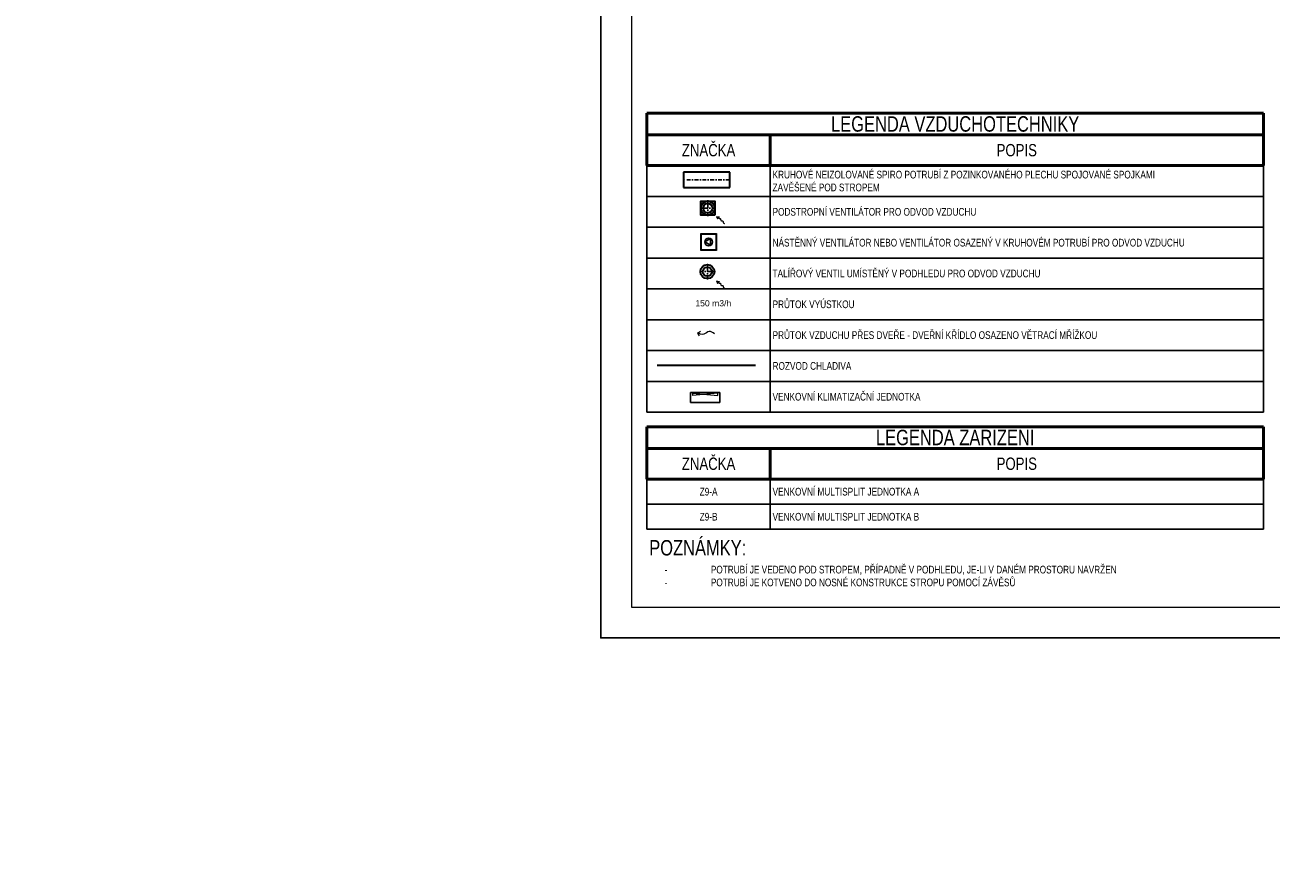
# Model space of a CAD drawing. Header units: millimetres. Extents: x 879679 to 2307614, y -211319 to 627407.
# Tile 29 of 36: x 1285149 to 1325581, y -211319 to -183893. Entities that reach past the tile are written whole.
import ezdxf

# ---------------------------------------------------------------- set-up
doc = ezdxf.new("R2010")
doc.units = ezdxf.units.MM
doc.header["$LTSCALE"] = 10
doc.linetypes.add('DASHDOT', pattern=[25.4, 12.7, -6.35, 0, -6.35])
doc.layers.add('AA_FORMÁTY NETISK', color=40, linetype='Continuous', plot=False)
for name, color, linetype, lineweight in [('AA_FORMÁTY TISK', 7, 'Continuous', 15), ('AA_ROZPISKY', 7, 'Continuous', 15), ('Kóty_obecně', 7, 'Continuous', 25), ('Standard', 7, 'Continuous', 25), ('VZT-komponenty', 30, 'Continuous', 35), ('VZT-potrubi', 30, 'Continuous', 35), ('VZT-sipky', 50, 'Continuous', 15)]:
    doc.layers.add(name, color=color, linetype=linetype, lineweight=lineweight)
doc.styles.add('Arial_CE', font='arial.ttf')
doc.styles.get("Standard").update_dxf_attribs({"font": 'ic-simplex.shx', "width": 0.8})

# ---------------------------------------------------------------- blocks, each defined once
blk = doc.blocks.new('*U85', base_point=(28, -713))
at = {"linetype": 'ByBlock'}
blk.add_hatch(color=0, dxfattribs=at).paths.add_polyline_path([(791, -713), (614, -619), (614, -808)])
at = {"color": 0, "linetype": 'ByBlock', "lineweight": -2}
for p, q in [((551, -713), (614, -713)), ((791, -713), (614, -619)), ((614, -619), (614, -808)), ((791, -713), (614, -808))]:
    blk.add_line(p, q, dxfattribs=at)
blk.add_lwpolyline([(551, -713), (527, -744), (503, -758), (479, -760), (455, -751), (432, -737), (410, -721), (388, -706), (367, -696), (348, -693), (329, -696), (311, -705), (293, -716), (276, -728), (260, -738), (243, -746), (227, -749), (211, -746), (195, -738), (179, -727), (162, -713), (146, -700), (130, -689), (114, -681), (98, -678), (81, -681), (65, -689), (49, -699), (32, -711), (28, -713)], dxfattribs=at)
blk = doc.blocks.new('*U422')
at = {"color": 2, "linetype": 'DASHDOT', "lineweight": 25}
for p, q in [((-257, 0), (257, 0)), ((0, 257), (0, -257))]:
    blk.add_line(p, q, dxfattribs=at)
at = {"color": 0, "linetype": 'ByBlock', "lineweight": -2}
for radius in [227, 150]:
    blk.add_circle((0, 0), radius, dxfattribs=at)
blk = doc.blocks.new('*T433')
at = {"layer": 'Kóty_obecně', "color": 6, "linetype": 'ByBlock', "lineweight": 50, "transparency": 16777216}
for p, q in [((0, 0), (20000, 0)), ((0, 0), (0, -1700)), ((20000, 0), (20000, -1700)), ((0, -700), (20000, -700)), ((4000, -700), (4000, -1700)), ((0, -1700), (20000, -1700))]:
    blk.add_line(p, q, dxfattribs=at)
at = {"layer": 'Kóty_obecně', "color": 0, "linetype": 'ByBlock', "lineweight": -2, "transparency": 16777216}
for p, q in [((0, -1700), (0, -9700)), ((4000, -1700), (4000, -9700)), ((20000, -1700), (20000, -9700)), ((0, -2700), (20000, -2700)), ((0, -3700), (20000, -3700)), ((0, -4700), (20000, -4700)), ((0, -5700), (20000, -5700)), ((0, -6700), (20000, -6700)), ((0, -7700), (20000, -7700)), ((0, -8700), (20000, -8700)), ((0, -9700), (20000, -9700))]:
    blk.add_line(p, q, dxfattribs=at)
at = {"layer": 'Kóty_obecně', "color": 0, "transparency": 16777216}
for s, insert, char_height, width, attachment_point in [('{\\Fc:\\program files\\ab studio\\cadkonplus 2018\\2018\\fonts\\ic-simplex|c238;LEGENDA VZDUCHOTECHNIKY}', (10000, -350), 500, 19997, 5), ('Z{\\Fc:\\program files\\ab studio\\cadkonplus 2018\\2018\\fonts\\ic-simplex|c238;NAČKA}', (2000, -1200), 400, 3997, 5), ('P{\\Fc:\\program files\\ab studio\\cadkonplus 2018\\2018\\fonts\\ic-simplex|c238;OPIS}', (12000, -1200), 400, 15997, 5), ('{\\Fc:\\program files\\ab studio\\cadkonplus 2018\\2018\\fonts\\ic-simplex|c238; KRUHOVÉ NEIZOLOVANÉ SPIRO POTRUBÍ Z POZINKOVANÉHO PLECHU SPOJOVANÉ SPOJKAMI\\P ZAVĚŠENÉ POD STROPEM}', (4001.5, -2200), 250, 15997, 4), ('{\\Fc:\\program files\\ab studio\\cadkonplus 2018\\2018\\fonts\\ic-simplex|c238; PODSTROPNÍ VENTILÁTOR PRO ODVOD VZDUCHU}', (4001.5, -3200), 250, 15997, 4), ('{\\Fc:\\program files\\ab studio\\cadkonplus 2018\\2018\\fonts\\ic-simplex|c238; NÁSTĚNNÝ VENTILÁTOR NEBO VENTILÁTOR OSAZENÝ V KRUHOVÉM POTRUBÍ PRO ODVOD VZDUCHU}', (4001.5, -4200), 250, 15997, 4), ('{\\Fc:\\program files\\ab studio\\cadkonplus 2018\\2018\\fonts\\ic-simplex|c238; TALÍŘOVÝ VENTIL UMÍSTĚNÝ V PODHLEDU PRO ODVOD VZDUCHU}', (4001.5, -5200), 250, 15997, 4), ('{\\Fc:\\program files\\ab studio\\cadkonplus 2018\\2018\\fonts\\ic-simplex|c238; PRŮTOK VYÚSTKOU}', (4001.5, -6200), 250, 15997, 4), ('{\\Fc:\\program files\\ab studio\\cadkonplus 2018\\2018\\fonts\\ic-simplex|c238; PRŮTOK VZDUCHU PŘES DVEŘE - DVEŘNÍ KŘÍDLO OSAZENO VĚTRACÍ MŘÍŽKOU}', (4001.5, -7200), 250, 15997, 4), ('{\\Fc:\\program files\\ab studio\\cadkonplus 2018\\2018\\fonts\\ic-simplex|c238; ROZVOD CHLADIVA}', (4001.5, -8200), 250, 15997, 4), ('{\\Fc:\\program files\\ab studio\\cadkonplus 2018\\2018\\fonts\\ic-simplex|c238; VENKOVNÍ KLIMATIZAČNÍ JEDNOTKA}', (4001.5, -9200), 250, 15997, 4)]:
    blk.add_mtext(s, dxfattribs=dict(at, insert=insert, char_height=char_height, width=width, attachment_point=attachment_point))
blk = doc.blocks.new('*U428')
at = {"color": 0, "linetype": 'ByBlock', "lineweight": -2}
for p, q in [((0, 500), (0, 0)), ((1500, 500), (0, 500)), ((1500, 0), (1500, 500)), ((0, 0), (1500, 0))]:
    blk.add_line(p, q, dxfattribs=at)
at = {"color": 2, "linetype": 'DASHDOT', "lineweight": 25}
blk.add_line((0, 250), (1500, 250), dxfattribs=at)
blk = doc.blocks.new('*U426', base_point=(250, 0))
at = {"color": 0, "linetype": 'ByBlock', "lineweight": -2}
for p, q in [((0, 524), (0, -24)), ((500, 500), (0, 500)), ((500, -24), (500, 524)), ((0, 0), (500, 0))]:
    blk.add_line(p, q, dxfattribs=at)
at = {"color": 2, "linetype": 'ByBlock', "lineweight": 25}
for p, q in [((375, 250), (188, 358)), ((188, 358), (188, 142)), ((188, 142), (375, 250))]:
    blk.add_line(p, q, dxfattribs=at)
blk.add_circle((250, 250), 125, dxfattribs=at)
blk = doc.blocks.new('*U421')
at = {"color": 2, "linetype": 'DASHDOT', "lineweight": 25}
for p, q in [((-257, 0), (257, 0)), ((0, 257), (0, -257))]:
    blk.add_line(p, q, dxfattribs=at)
at = {"color": 0, "linetype": 'ByBlock', "lineweight": -2}
for radius in [227, 150]:
    blk.add_circle((0, 0), radius, dxfattribs=at)
blk = doc.blocks.new('*T446')
at = {"layer": 'Kóty_obecně', "color": 6, "linetype": 'ByBlock', "lineweight": 50, "transparency": 16777216}
for p, q in [((0, 0), (20000, 0)), ((0, 0), (0, -1700)), ((20000, 0), (20000, -1700)), ((0, -700), (20000, -700)), ((4000, -700), (4000, -1700)), ((0, -1700), (20000, -1700))]:
    blk.add_line(p, q, dxfattribs=at)
at = {"layer": 'Kóty_obecně', "color": 0, "linetype": 'ByBlock', "lineweight": -2, "transparency": 16777216}
for p, q in [((0, -1700), (0, -3325)), ((4000, -1700), (4000, -3325)), ((20000, -1700), (20000, -3325)), ((0, -2513), (20000, -2513)), ((0, -3325), (20000, -3325))]:
    blk.add_line(p, q, dxfattribs=at)
at = {"layer": 'Kóty_obecně', "color": 0, "transparency": 16777216}
for s, insert, char_height, width, attachment_point in [('{\\Fc:\\program files\\ab studio\\cadkonplus 2018\\2018\\fonts\\ic-simplex|c238;LEGENDA ZAŘÍZENÍ}', (10000, -350), 500, 19997, 5), ('Z{\\Fc:\\program files\\ab studio\\cadkonplus 2018\\2018\\fonts\\ic-simplex|c238;NAČKA}', (2000, -1200), 400, 3997, 5), ('P{\\Fc:\\program files\\ab studio\\cadkonplus 2018\\2018\\fonts\\ic-simplex|c238;OPIS}', (12000, -1200), 400, 15997, 5), ('{\\Fc:\\program files\\ab studio\\cadkonplus 2018\\2018\\fonts\\ic-simplex|c238;Z9-A}', (2000, -2106), 250, 3997, 5), ('{\\Fc:\\program files\\ab studio\\cadkonplus 2018\\2018\\fonts\\ic-simplex|c238; VENKOVNÍ MULTISPLIT JEDNOTKA A}', (4002, -2106), 250, 15997, 4), ('{\\Fc:\\program files\\ab studio\\cadkonplus 2018\\2018\\fonts\\ic-simplex|c238;Z9-B}', (2000, -2919), 250, 3997, 5), ('{\\Fc:\\program files\\ab studio\\cadkonplus 2018\\2018\\fonts\\ic-simplex|c238; VENKOVNÍ MULTISPLIT JEDNOTKA B}', (4002, -2919), 250, 15997, 4)]:
    blk.add_mtext(s, dxfattribs=dict(at, insert=insert, char_height=char_height, width=width, attachment_point=attachment_point))

msp = doc.modelspace()

# ---------------------------------------------------------------- linework, layer by layer
at = {"layer": 'AA_FORMÁTY NETISK'}
msp.add_lwpolyline([(1303830.6, -119683.7), (1303830.6, -203783.7), (1345830.6, -203783.7), (1345830.6, -119683.7)], close=True, dxfattribs=at)
at = {"layer": 'AA_FORMÁTY TISK'}
msp.add_lwpolyline([(1304830.6, -120683.7), (1304830.6, -202783.7), (1344830.6, -202783.7), (1344830.6, -120683.7)], close=True, dxfattribs=at)
at = {"layer": 'Standard', "color": 6, "linetype": 'Continuous', "lineweight": 35, "ltscale": 1000}
msp.add_line((1305662.4, -194935.6), (1308855.1, -194935.6), dxfattribs=at)
at = {"layer": 'Standard', "color": 0, "linetype": 'Continuous', "lineweight": 25, "ltscale": 1000}
for p, q in [((1306745.6, -195815.7), (1306745.6, -196145.7)), ((1307695.6, -195815.7), (1306745.6, -195815.7)), ((1307695.6, -196145.7), (1307695.6, -195815.7)), ((1306745.6, -196145.7), (1307695.6, -196145.7))]:
    msp.add_line(p, q, dxfattribs=at)
at = {"layer": 'Standard', "color": 0, "linetype": 'Continuous', "lineweight": 13, "ltscale": 1000}
for p, q in [((1306805.8, -195845.9), (1306805.8, -195915.9)), ((1306805.8, -195845.9), (1307635.8, -195915.9)), ((1307635.8, -195845.9), (1306805.8, -195915.9)), ((1307635.8, -195915.9), (1307635.8, -195845.9))]:
    msp.add_line(p, q, dxfattribs=at)
at = {"layer": 'VZT-komponenty'}
msp.add_lwpolyline([(1307531.8, -190065.2), (1307077.9, -190065.2), (1307077.9, -189611.3), (1307531.8, -189611.3)], close=True, dxfattribs=at)
at = {"layer": 'VZT-sipky', "ltscale": 1000}
for q in [(1307067.2, -193834.5), (1307027.8, -193987.2)]:
    msp.add_line((1306970.7, -193893.2), q, dxfattribs=at)
at = {"layer": 'VZT-sipky', "start_tangent": (-0.8261171, 0.5634984), "end_tangent": (-0.9336827, 0.3581015)}
msp.add_spline([(1307518.8, -193913), (1307348.9, -193842.1), (1307175.5, -193927.2), (1306970.7, -193893.2)], degree=3, dxfattribs=at)

# ---------------------------------------------------------------- block references
for name, p in [('*T433', (1305330.3, -186760)), ('*T446', (1305330.7, -196934.8))]:
    msp.add_blockref(name, p)
at = {"layer": 'VZT-komponenty'}
for name, p, rotation in [('*U422', (1307304.8, -189838.2), 180), ('*U426', (1307332.6, -190687), 180), ('*U421', (1307291.3, -191898.6), 90)]:
    msp.add_blockref(name, p, dxfattribs=dict(at, rotation=rotation))
at = {"layer": 'VZT-potrubi', "rotation": 180}
msp.add_blockref('*U428', (1308017.3, -188674), dxfattribs=at)
at = {"layer": 'VZT-sipky', "xscale": 0.4529080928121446, "yscale": 0.4529080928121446, "zscale": 0.4529080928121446, "rotation": 138.7689769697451}
for p in [(1307851.9, -190333), (1307851.8, -192428.2)]:
    msp.add_blockref('*U85', p, dxfattribs=at)

# ---------------------------------------------------------------- texts
at = {"layer": 'AA_ROZPISKY', "attachment_point": 1, "rotation": 359.99437}
for s, width, insert, char_height in [('\\pi473.33333;{\\W0.7;Lublaňská 1002/9, 120 00 Praha 2\\P\\pi420,t2420,2620;IČO: 29136440 | +420 736 630 021\\P\\pi736.66667,t2736.66667,4936.66667;www.ecoten.cz | info@ecoten.cz\\H1.2619x; }', 4800, (1175312.2, -190053.9), 200), ('\\pi473.33333;{\\W0.7;Lublaňská 1002/9, 120 00 Praha 2\\P\\pi420,t2420,2620;IČO: 29136440 | +420 736 630 021\\P\\pi736.66667,t2736.66667,4936.66667;www.ecoten.cz | info@ecoten.cz\\H1.2619x; }', 4800, (1259295.7, -190053.9), 200), ('\\pi1758.22222,t5678.22222;JTSK\\P\\pi545.77778,t4465.77778;± 0,00 = 343,48 m Bpv', 4000, (1078267, -193062.8), 186.667), ('\\pi1758.22222,t5678.22222;JTSK\\P\\pi545.77778,t4465.77778;± 0,00 = 343,48 m Bpv', 4000, (1161245.2, -193062.8), 186.667), ('\\pi1758.22222,t5678.22222;JTSK\\P\\pi545.77778,t4465.77778;± 0,00 = 343,48 m Bpv', 4000, (1245228.7, -193062.8), 186.667), ('\\pi1758.22222,t5678.22222;JTSK\\P\\pi545.77778,t4465.77778;± 0,00 = 343,48 m Bpv', 4000, (985077.6, -193888.2), 186.667)]:
    msp.add_mtext_dynamic_manual_height_columns(s, width=width, gutter_width=150, heights=[0], dxfattribs=dict(at, insert=insert, char_height=char_height))
at = {"layer": 'Kóty_obecně', "char_height": 500, "attachment_point": 1}
for width, insert in [(19725.641, (1078251.5, -185098.4)), (18815.047, (965651.5, -188856.8)), (18815.047, (1140818.3, -193158.5)), (18815.047, (1224801.8, -193111.8)), (18815.047, (1305404, -200609.5))]:
    msp.add_mtext_dynamic_manual_height_columns('{\\Fc:\\program files\\ab studio\\cadkonplus 2018\\2018\\fonts\\ic-simplex|c238;POZNÁMKY:\\P\\pi-1500,l2000,t2000;\\H0.5x;-^IPOTRUBÍ JE VEDENO POD STROPEM, PŘÍPADNĚ V PODHLEDU, JE-LI V DANÉM PROSTORU NAVRŽEN\\P-^IPOTRUBÍ JE KOTVENO DO NOSNÉ KONSTRUKCE STROPU POMOCÍ ZÁVĚSŮ}', width=width, gutter_width=500, heights=[0], dxfattribs=dict(at, insert=insert))
at = {"layer": 'Kóty_obecně', "color": 0, "linetype": 'Continuous', "lineweight": 13, "insert": (1306900.8, -193028), "char_height": 200, "width": 1270, "attachment_point": 7, "style": 'Arial_CE'}
msp.add_mtext('{\\fArial CE|i0|b0;\\H200.000000;\\W1.000000;\\C7;150 m3/h}\\P', dxfattribs=at)

doc.saveas('drawing.dxf')
